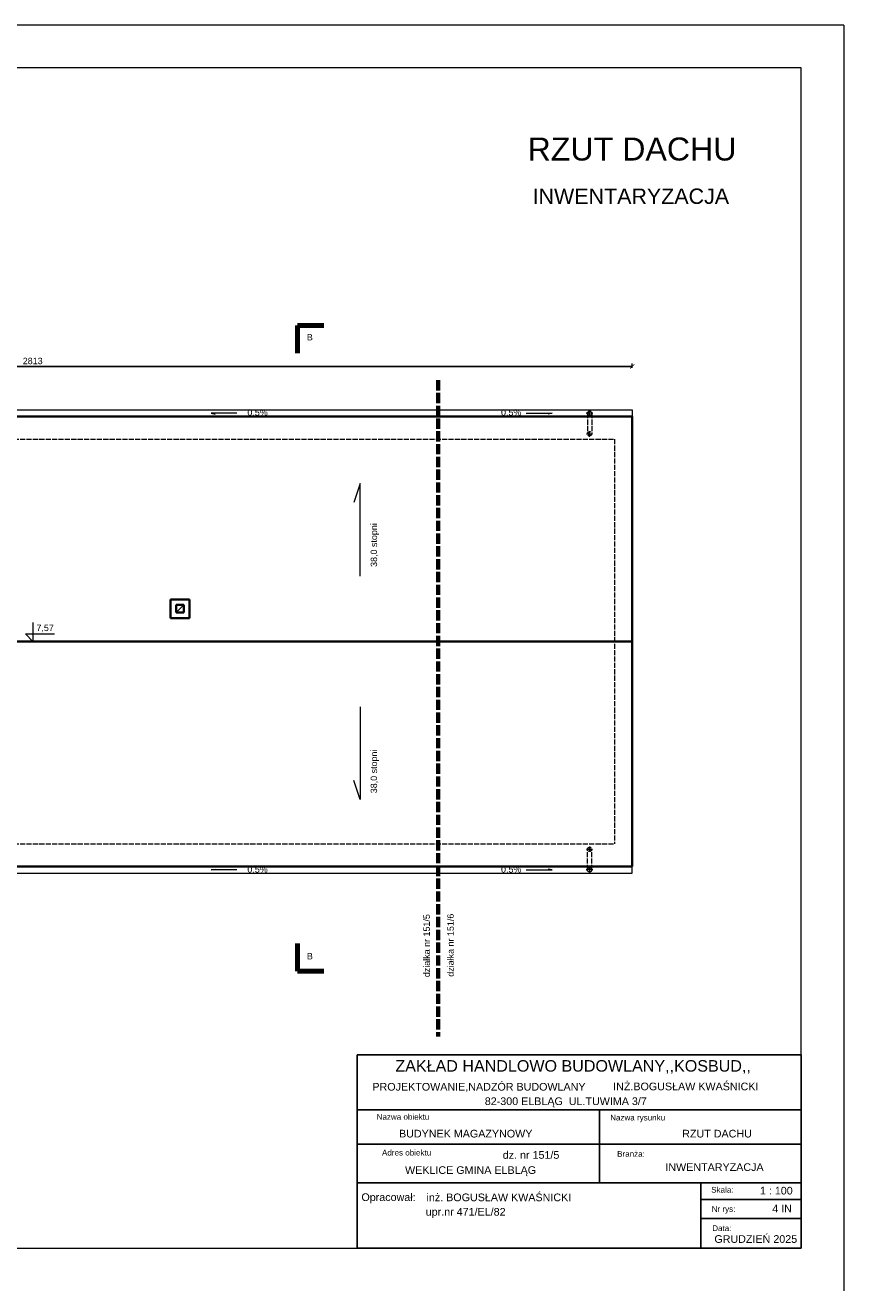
# Model space of a CAD drawing. Header units: millimetres. Extents: x 94902 to 117211, y 64708 to 93779.
# Tile 35 of 37: x 112479 to 114399, y 82460 to 85430. Entities that reach past the tile are written whole.
import ezdxf

# ---------------------------------------------------------------- set-up
doc = ezdxf.new("R2010")
doc.units = ezdxf.units.MM
doc.header["$MEASUREMENT"] = 0
doc.linetypes.add('ACAD_ISO02W100', pattern=[15, 12, -3])
doc.layers.get('0').update_dxf_attribs({"color": 2, "lineweight": 35})
doc.layers.get('Defpoints').update_dxf_attribs({"color": 2})
for name, color, linetype, lineweight in [('A-POJ', 7, 'Continuous', 5), ('Cienkie', 3, 'Continuous', 5), ('Grunt', 9, 'Continuous', 80), ('Przerywane', 1, 'ACAD_ISO02W100', 0), ('Wymiary', 7, 'Continuous', 5), ('ściany', 2, 'Continuous', 35)]:
    doc.layers.add(name, color=color, linetype=linetype, lineweight=lineweight)
doc.layers.add('Opisy', color=7, linetype='Continuous')
doc.styles.get("Standard").update_dxf_attribs({"font": 'arial.ttf'})
doc.dimstyles.new('ISO-25', dxfattribs={"dimtxt": 20, "dimasz": 20, "dimexe": 10, "dimexo": 5, "dimgap": 5, "dimtad": 1, "dimdsep": 46, "dimtxsty": 'Standard', "dimcen": 2.5, "dimadec": 0, "dimazin": 0, "dimtfac": 1, "dimtix": 1, "dimtmove": 0, "dimatfit": 3, "dimfxl": 1, "dimarcsym": 0})

# ---------------------------------------------------------------- blocks, each defined once
blk = doc.blocks.new('_ArchTick')
at = {"color": 0, "linetype": 'ByBlock', "const_width": 0.15}
blk.add_lwpolyline([(-0.5, -0.5), (0.5, 0.5)], dxfattribs=at)
blk = doc.blocks.new('*D622')
at = {"layer": 'Defpoints', "color": 0, "ltscale": 2, "transparency": 16777216}
for p in [(113903.1, 84629), (111090.1, 83455.2), (113903.1, 83455.2)]:
    blk.add_point(p, dxfattribs=at)
at = {"layer": 'Wymiary', "color": 0, "lineweight": 5, "ltscale": 2, "transparency": 16777216}
for p, q in [((111090.1, 84626), (111090.1, 84636)), ((113903.1, 84626), (113903.1, 84636))]:
    blk.add_line(p, q, dxfattribs=at)
at = {"layer": 'Wymiary', "color": 0, "lineweight": -2, "ltscale": 2, "transparency": 16777216}
blk.add_line((111090.1, 84629), (113903.1, 84629), dxfattribs=at)
at = {"layer": 'Wymiary', "color": 0, "lineweight": -2, "ltscale": 2, "transparency": 16777216, "xscale": 10, "yscale": 10, "zscale": 10, "rotation": 180}
blk.add_blockref('_ArchTick', (111090.1, 84629), dxfattribs=at)
at = {"layer": 'Wymiary', "color": 0, "lineweight": -2, "ltscale": 2, "transparency": 16777216, "xscale": 10, "yscale": 10, "zscale": 10}
blk.add_blockref('_ArchTick', (113903.1, 84629), dxfattribs=at)
at = {"layer": 'Wymiary', "color": 0, "ltscale": 2, "transparency": 16777216, "insert": (112496.6, 84641.6), "char_height": 15, "attachment_point": 5}
blk.add_mtext('2813', dxfattribs=at)

msp = doc.modelspace()

# ---------------------------------------------------------------- linework, layer by layer
at = {"layer": 'A-POJ', "ltscale": 10}
for p, q in [((114399.079, 85429.57), (110199.079, 85429.57)), ((114399.079, 85429.57), (110199.079, 85429.57)), ((114399.079, 85429.57), (114399.079, 82459.57)), ((114299.079, 85329.57), (110599.079, 85329.57)), ((114299.079, 82559.57), (114299.079, 85329.57)), ((110599.079, 82559.57), (114299.079, 82559.57))]:
    msp.add_line(p, q, dxfattribs=at)
at = {"layer": 'Cienkie', "ltscale": 2}
for p, q in [((111090.052, 84527.18), (113903.052, 84527.18)), ((113803.052, 84512.197), (113803.052, 84526.418)), ((113903.052, 84527.18), (113903.052, 84511.18)), ((112975.646, 84519.286), (112915.106, 84519.286)), ((112915.106, 84519.286), (112924.475, 84517.07)), ((113654.471, 84519.286), (113715.011, 84519.286)), ((113715.011, 84519.286), (113705.642, 84517.07)), ((113810.312, 84519.18), (113795.335, 84519.18)), ((113264.631, 84353.832), (113249.57, 84309.548)), ((113264.631, 84136.474), (113264.631, 84353.832)), ((112833.052, 84051.18), (112851.052, 84069.49)), ((113264.631, 83829.885), (113264.631, 83612.527)), ((113264.631, 83612.527), (113249.57, 83656.812)), ((111090.052, 83439.18), (113903.052, 83439.18)), ((112915.106, 83447.074), (112924.475, 83449.29)), ((112975.646, 83447.074), (112915.106, 83447.074)), ((113654.471, 83447.074), (113715.011, 83447.074)), ((113715.011, 83447.074), (113705.642, 83449.29)), ((113810.312, 83447.18), (113795.335, 83447.18)), ((113803.052, 83454.162), (113803.052, 83439.941)), ((113903.052, 83439.18), (113903.052, 83455.18))]:
    msp.add_line(p, q, dxfattribs=at)
at = {"layer": 'Cienkie', "ltscale": 18}
for p, q in [((112496.552, 84028.039), (112496.552, 83983.18)), ((112479.726, 84001.236), (112547.66, 84001.236)), ((112479.726, 84001.236), (112496.552, 83983.18))]:
    msp.add_line(p, q, dxfattribs=at)
at = {"layer": 'Cienkie', "ltscale": 2}
for centre in [(113803.052, 84519.18), (113803.052, 83447.18)]:
    msp.add_circle(centre, 5, dxfattribs=at)
at = {"layer": 'Grunt', "color": 1, "ltscale": 6}
for p, q in [((113117.918, 84724.739), (113117.918, 84659.713)), ((113179.718, 84724.739), (113117.918, 84724.739)), ((113117.918, 83209.621), (113117.918, 83274.646)), ((113179.718, 83209.621), (113117.918, 83209.621))]:
    msp.add_line(p, q, dxfattribs=at)
at = {"layer": 'Opisy'}
for p, q in [((113257.76, 82559.57), (113257.76, 83012.988)), ((114299.079, 83012.988), (113257.76, 83012.988)), ((114299.079, 83012.988), (114299.079, 82559.57)), ((114299.079, 82884.362), (113257.76, 82884.362)), ((113826.073, 82884.362), (113826.073, 82713.031)), ((113257.76, 82803.577), (114299.079, 82803.577)), ((114299.079, 82713.031), (113257.76, 82713.031)), ((114063.92, 82713.031), (114063.92, 82559.57)), ((114299.079, 82673.758), (114063.92, 82673.758)), ((114063.92, 82628.964), (114299.079, 82628.964)), ((114299.079, 82559.57), (113257.76, 82559.57))]:
    msp.add_line(p, q, dxfattribs=at)
at = {"layer": 'Przerywane', "lineweight": 70, "ltscale": 2}
msp.add_line((113448.052, 84596.679), (113448.052, 83055.927), dxfattribs=at)
at = {"layer": 'Przerywane'}
for p, q in [((113798.052, 84519.18), (113798.052, 84470.858)), ((113808.052, 84519.18), (113808.052, 84470.858)), ((113795.792, 84470.858), (113810.769, 84470.858)), ((113803.052, 84463.876), (113803.052, 84478.097)), ((111132.052, 84458.18), (113861.052, 84458.18)), ((113861.052, 84458.18), (113861.052, 83508.18)), ((111132.052, 83508.18), (113861.052, 83508.18)), ((113795.792, 83495.501), (113810.769, 83495.501)), ((113798.052, 83447.18), (113798.052, 83495.501)), ((113803.052, 83502.484), (113803.052, 83488.263)), ((113808.052, 83447.18), (113808.052, 83495.501))]:
    msp.add_line(p, q, dxfattribs=at)
for centre in [(113803.052, 84470.858), (113803.052, 83495.501)]:
    msp.add_circle(centre, 5, dxfattribs=at)
at = {"layer": 'ściany', "ltscale": 2}
for p, q in [((111090.052, 84511.18), (113903.052, 84511.18)), ((113903.052, 83455.18), (113903.052, 84511.18)), ((112864.052, 84082.18), (112820.052, 84082.18)), ((112820.052, 84082.18), (112820.052, 84038.18)), ((112864.052, 84038.18), (112864.052, 84082.18)), ((112833.052, 84069.49), (112833.052, 84051.18)), ((112851.052, 84069.49), (112833.052, 84069.49)), ((112851.052, 84051.18), (112833.052, 84051.18)), ((112851.052, 84069.49), (112851.052, 84051.18)), ((112820.052, 84038.18), (112864.052, 84038.18)), ((113903.052, 83983.18), (111090.052, 83983.18)), ((111090.052, 83455.18), (113903.052, 83455.18))]:
    msp.add_line(p, q, dxfattribs=at)

# ---------------------------------------------------------------- texts
at = {"layer": 'Opisy'}
for s, height, p in [('RZUT DACHU', 54, (113657.447, 85112.205)), ('INWENTARYZACJA', 36, (113669.292, 85010.476)), ('B', 15, (113139.775, 84689.801)), ('0,5%%%', 15, (113000.178, 84513.525)), ('0,5%%%', 15, (113595.261, 84513.525)), ('0,5%%%', 15, (113000.178, 83441.01)), ('0,5%%%', 15, (113595.261, 83441.01)), ('B', 15, (113139.775, 83237.221)), ('ZAKŁAD HANDLOWO BUDOWLANY,,KOSBUD,,', 27, (113347.336, 82973.715)), ('PROJEKTOWANIE,NADZÓR BUDOWLANY', 18, (113293.44, 82929.153)), ('INŻ.BOGUSŁAW KWAŚNICKI', 18, (113858.256, 82929.943)), ('82-300 ELBLĄG  UL.TUWIMA 3/7', 18, (113557.143, 82895.291)), ('Nazwa obiektu', 13.5, (113303.435, 82860.826)), ('Nazwa rysunku', 13.5, (113851.376, 82859.145)), ('BUDYNEK MAGAZYNOWY', 18, (113355.954, 82819.192)), ('RZUT DACHU', 18, (114020.268, 82819.192)), ('Adres obiektu', 13.5, (113316.046, 82776.832)), ('dz. nr 151/5', 18, (113599.289, 82769.193)), ('Branża:', 13.5, (113867.664, 82773.926)), ('WEKLICE GMINA ELBLĄG', 18, (113370.097, 82733.634)), ('INWENTARYZACJA', 18, (113980.732, 82740.618)), ('Opracował:', 18, (113267.773, 82670.056)), ('inż. BOGUSŁAW KWAŚNICKI', 18, (113420.402, 82669.594)), ('Skala:', 13.5, (114088.307, 82689.686)), ('1 : 100', 18, (114202.597, 82685.35)), ('upr.nr 471/EL/82', 18, (113418.592, 82635.735)), ('Nr rys:', 13.5, (114089.496, 82644.61)), ('4 IN', 18, (114231.497, 82643.302)), ('Data:', 13.5, (114090.685, 82599.534)), ('GRUDZIEŃ 2025', 18, (114095.758, 82571.858))]:
    msp.add_text(s, height=height, dxfattribs=at).set_placement(p)
for p in [(113304.512, 84158.405), (113304.512, 83627.124)]:
    msp.add_text('38,0 stopni', height=15, rotation=90, dxfattribs=at).set_placement(p)
at = {"layer": 'Opisy', "lineweight": 5, "ltscale": 30}
msp.add_text('7,57', height=15, dxfattribs=at).set_placement((112505.244, 84007.705))
at = {"layer": 'Opisy', "ltscale": 30}
for s, p in [('działka nr 151/5', (113428.273, 83195.457)), ('działka nr 151/6', (113484.353, 83196.495))]:
    msp.add_text(s, height=15, rotation=90, dxfattribs=at).set_placement(p)

# ---------------------------------------------------------------- dimensions: what is measured, and where the dimension line sits
at = {"layer": 'Wymiary', "ltscale": 2}
dim = msp.add_linear_dim(base=(113903.052, 84628.955), p1=(111090.052, 83455.18), p2=(113903.052, 83455.18), dimstyle='ISO-25', override={"dimtxt": 15, "dimasz": 10, "dimexe": 7, "dimrnd": 0.0005, "dimdsep": 0, "dimblk": 'ArchTick', "dimadec": 2, "dimldrblk": 'ArchTick', "dimfxl": 3, "dimfxlon": 1, "dimlwe": 5}, dxfattribs=at)
dim.commit()
dim.dimension.update_dxf_attribs({"geometry": '*D622', "text_midpoint": (112496.552, 84641.618)})

doc.saveas('drawing.dxf')
